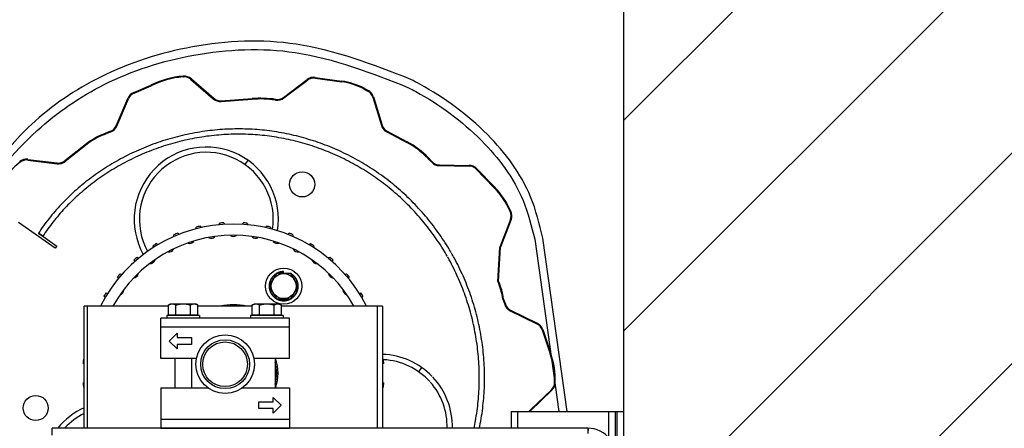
# Model space of a CAD drawing. Header units: inches. Extents: x 170 to 197.4, y 234.4 to 247.7.
# Tile 19 of 21: x 185.047 to 185.874, y 244.704 to 245.047. Entities that reach past the tile are written whole.
import ezdxf

# ---------------------------------------------------------------- set-up
doc = ezdxf.new("R2010")
doc.units = ezdxf.units.IN
doc.header["$LTSCALE"] = 0.25
doc.header["$MEASUREMENT"] = 0
doc.layers.add('780CD', color=7, linetype='Continuous')
doc.layers.add('ANNOTATIONS', color=1, linetype='Continuous')
doc.styles.add('ARIAL', font='arial.ttf', dxfattribs={"height": 0.09375})
doc.styles.get("Standard").update_dxf_attribs({"font": 'romans.shx'})
doc.dimstyles.new('DIMSTYLE_1', dxfattribs={"dimtxt": 0.125, "dimasz": 0.15, "dimexe": 0.18, "dimexo": 0.0625, "dimgap": 0.09, "dimtad": 0, "dimtih": 1, "dimtoh": 1, "dimlfac": 26.666667, "dimzin": 4, "dimdsep": 46, "dimtxsty": 'Standard', "dimcen": 0.09, "dimadec": 0, "dimazin": 0, "dimtp": 0.01, "dimtm": 0.01, "dimtfac": 1, "dimtofl": 0, "dimtmove": 0, "dimatfit": 3, "dimfxl": 1, "dimtolj": 1, "dimtzin": 4, "dimarcsym": 0})

# ---------------------------------------------------------------- blocks, each defined once
blk = doc.blocks.new('*D5')
at = {"layer": 'ANNOTATIONS', "color": 0, "linetype": 'Continuous', "lineweight": -2, "transparency": 16777216}
for p, q in [((184.96648, 244.82621), (184.96648, 245.76272)), ((185.55442, 245.14389), (185.55442, 245.76272)), ((184.81648, 245.58272), (184.66648, 245.58272)), ((185.70442, 245.58272), (185.85442, 245.58272))]:
    blk.add_line(p, q, dxfattribs=at)
at = {"layer": 'ANNOTATIONS', "color": 0, "linetype": 'Continuous', "transparency": 16777216}
for points in [[(184.81648, 245.60772), (184.81648, 245.55772), (184.96648, 245.58272)], [(185.70442, 245.60772), (185.70442, 245.55772), (185.55442, 245.58272)]]:
    blk.add_solid(points, dxfattribs=at)
at = {"layer": 'defpoints', "color": 0, "linetype": 'Continuous', "transparency": 16777216}
for p in [(184.96648, 245.58272), (185.55442, 245.08139), (184.96648, 244.76371)]:
    blk.add_point(p, dxfattribs=at)
at = {"layer": 'ANNOTATIONS', "color": 0, "linetype": 'Continuous', "transparency": 16777216, "insert": (185.29543, 245.58272), "char_height": 0.09375, "attachment_point": 5, "style": 'ARIAL'}
blk.add_mtext('\\A1;20" \\PMAX', dxfattribs=at)
blk = doc.blocks.new('*D6')
at = {"layer": 'ANNOTATIONS', "color": 0, "linetype": 'Continuous', "lineweight": -2, "transparency": 16777216}
for p, q in [((186.33803, 245.23139), (186.33803, 245.38139)), ((185.44362, 245.08139), (186.51803, 245.08139)), ((186.02412, 244.43743), (186.51803, 244.43743)), ((186.33803, 244.28743), (186.33803, 244.13743))]:
    blk.add_line(p, q, dxfattribs=at)
at = {"layer": 'ANNOTATIONS', "color": 0, "linetype": 'Continuous', "transparency": 16777216}
for points in [[(186.31303, 245.23139), (186.36303, 245.23139), (186.33803, 245.08139)], [(186.31303, 244.28743), (186.36303, 244.28743), (186.33803, 244.43743)]]:
    blk.add_solid(points, dxfattribs=at)
at = {"layer": 'defpoints', "color": 0, "linetype": 'Continuous', "transparency": 16777216}
for p in [(185.38112, 245.08139), (186.33803, 245.08139), (185.96162, 244.43743)]:
    blk.add_point(p, dxfattribs=at)
at = {"layer": 'ANNOTATIONS', "color": 0, "linetype": 'Continuous', "transparency": 16777216, "insert": (186.33803, 244.76066), "char_height": 0.09375, "attachment_point": 5, "style": 'ARIAL'}
blk.add_mtext('\\A1;22" \\PMAX', dxfattribs=at)

msp = doc.modelspace()

# ---------------------------------------------------------------- hatches: boundary and pattern name
at = {"layer": '780CD', "linetype": 'Continuous'}
h = msp.add_hatch(dxfattribs=at)
h.set_pattern_fill('3', color=256, scale=0.125, angle=45, style=0, pattern_type=0)
h.set_pattern_definition([(45, (170.42191, 235.30984), (-0.08838835, 0.08838835), [])])
edge = h.paths.add_edge_path()
edge.add_line((185.98486, 245.43982), (185.98486, 244.43743))
edge.add_spline(control_points=[(185.55442, 245.33418), (185.57192, 245.43384), (185.61721, 245.43889), (185.70388, 245.34059), (185.80819, 245.43866), (185.93325, 245.50133), (185.97783, 245.45075), (185.98486, 245.43982)], knot_values=[0, 0, 0, 0, 0.214177, 0.381696, 0.589478, 0.927723, 1, 1, 1, 1], degree=3, periodic=0)
edge.add_line((185.55442, 245.33418), (185.55442, 244.43743))
edge.add_line((185.55442, 244.43743), (185.98486, 244.43743))

# ---------------------------------------------------------------- linework, layer by layer
for p, q in [((185.55442, 245.33418), (185.55442, 239.90388)), ((185.18426, 244.9995), (185.18452, 244.99952)), ((185.18426, 244.9995), (185.18431, 244.9989)), ((185.18431, 244.9989), (185.18456, 244.99892)), ((185.18456, 244.99892), (185.18452, 244.99952)), ((185.19083, 244.99683), (185.19122, 244.99729)), ((185.19083, 244.99683), (185.20965, 244.98053)), ((185.19122, 244.99729), (185.21004, 244.98098)), ((185.26863, 244.98172), (185.28849, 244.99674)), ((185.26899, 244.98124), (185.28886, 244.99626)), ((185.28886, 244.99626), (185.28849, 244.99674)), ((185.29524, 244.99793), (185.29533, 244.99852)), ((185.29524, 244.99793), (185.31751, 244.99483)), ((185.29533, 244.99852), (185.31759, 244.99543)), ((185.31759, 244.99543), (185.31751, 244.99483)), ((185.14276, 244.98577), (185.15703, 244.9919)), ((185.14303, 244.98524), (185.1573, 244.99137)), ((185.15703, 244.9919), (185.1573, 244.99137)), ((185.33638, 244.98936), (185.3361, 244.98883)), ((185.3361, 244.98883), (185.33941, 244.98707)), ((185.33638, 244.98936), (185.33969, 244.9876)), ((185.33941, 244.98707), (185.33969, 244.9876)), ((185.12799, 244.9579), (185.13772, 244.98082)), ((185.12854, 244.95767), (185.13827, 244.98059)), ((185.13827, 244.98059), (185.13772, 244.98082)), ((185.14298, 244.98522), (185.14276, 244.98577)), ((185.14303, 244.98524), (185.14276, 244.98577)), ((185.20965, 244.98053), (185.21004, 244.98098)), ((185.2163, 244.9789), (185.24227, 244.98075)), ((185.21635, 244.9783), (185.2163, 244.9789)), ((185.21635, 244.9783), (185.24232, 244.98015)), ((185.26199, 244.9801), (185.2619, 244.9795)), ((185.2619, 244.9795), (185.26216, 244.97947)), ((185.26199, 244.9801), (185.26224, 244.98006)), ((185.26216, 244.97947), (185.26224, 244.98006)), ((185.26899, 244.98124), (185.26863, 244.98172)), ((185.34362, 244.98199), (185.34419, 244.98216)), ((185.34362, 244.98199), (185.35094, 244.95818)), ((185.34419, 244.98216), (185.35151, 244.95836)), ((185.12854, 244.95767), (185.12799, 244.9579)), ((185.35094, 244.95818), (185.35151, 244.95836)), ((185.12328, 244.95327), (185.11691, 244.9507)), ((185.11691, 244.9507), (185.11714, 244.95014)), ((185.12351, 244.95272), (185.11714, 244.95014)), ((185.12351, 244.95272), (185.12328, 244.95327)), ((185.35544, 244.95274), (185.35572, 244.95327)), ((185.35544, 244.95274), (185.3724, 244.94376)), ((185.35572, 244.95327), (185.37268, 244.94429)), ((185.10321, 244.94279), (185.08482, 244.92842)), ((185.10358, 244.94231), (185.08519, 244.92795)), ((185.10321, 244.94279), (185.10358, 244.94231)), ((185.37268, 244.94429), (185.3724, 244.94376)), ((185.37569, 244.9419), (185.376, 244.94241)), ((185.05367, 244.9291), (185.05375, 244.92969)), ((185.05367, 244.9291), (185.07839, 244.92606)), ((185.05375, 244.92969), (185.07846, 244.92666)), ((185.39042, 244.93096), (185.38999, 244.93054)), ((185.38999, 244.93054), (185.3932, 244.92723)), ((185.39042, 244.93096), (185.39363, 244.92765)), ((185.04731, 244.92733), (185.04694, 244.92781)), ((185.07839, 244.92606), (185.07846, 244.92666)), ((185.08519, 244.92795), (185.08482, 244.92842)), ((185.23857, 244.92904), (185.23604, 244.92543)), ((185.3932, 244.92723), (185.39363, 244.92765)), ((185.39968, 244.92443), (185.39969, 244.92503)), ((185.39968, 244.92443), (185.42458, 244.92403)), ((185.39969, 244.92503), (185.42459, 244.92463)), ((185.42458, 244.92403), (185.42459, 244.92463)), ((185.43064, 244.92141), (185.43107, 244.92183)), ((185.43064, 244.92141), (185.44547, 244.9061)), ((185.43107, 244.92183), (185.4459, 244.90652)), ((185.4459, 244.90652), (185.44547, 244.9061)), ((185.45916, 244.88588), (185.45971, 244.88612)), ((185.07682, 244.85496), (185.04587, 244.87663)), ((185.19519, 244.87136), (185.19535, 244.87275)), ((185.19871, 244.87356), (185.19948, 244.87239)), ((185.21455, 244.87477), (185.21492, 244.87612)), ((185.21837, 244.8764), (185.21895, 244.87512)), ((185.2342, 244.87512), (185.23478, 244.8764)), ((185.23823, 244.87612), (185.2386, 244.87477)), ((185.25366, 244.87239), (185.25443, 244.87356)), ((185.2578, 244.87275), (185.25795, 244.87136)), ((185.45934, 244.87928), (185.45045, 244.85601)), ((185.4599, 244.87906), (185.45101, 244.8558)), ((185.45934, 244.87928), (185.4599, 244.87906)), ((185.06637, 244.86517), (185.06269, 244.8676)), ((185.0663, 244.86507), (185.06637, 244.86517)), ((185.0663, 244.86507), (185.07811, 244.8568)), ((185.17661, 244.86495), (185.17654, 244.86635)), ((185.17974, 244.86768), (185.18069, 244.86664)), ((185.27246, 244.86664), (185.2734, 244.86768)), ((185.2766, 244.86635), (185.27654, 244.86495)), ((185.50713, 244.71794), (185.48666, 244.86358)), ((185.07811, 244.8568), (185.07682, 244.85496)), ((185.15926, 244.85571), (185.15897, 244.8571)), ((185.16193, 244.85891), (185.16302, 244.85803)), ((185.29012, 244.85803), (185.29122, 244.85891)), ((185.29417, 244.8571), (185.29388, 244.85571)), ((185.44869, 244.82722), (185.45047, 244.85555)), ((185.44924, 244.82747), (185.45101, 244.8558)), ((185.45045, 244.85601), (185.45101, 244.8558)), ((185.45047, 244.85555), (185.45101, 244.8558)), ((185.4797, 244.8626), (185.50003, 244.71794)), ((185.1457, 244.84745), (185.14692, 244.84676)), ((185.30622, 244.84676), (185.30744, 244.84745)), ((185.14356, 244.84389), (185.14307, 244.84521)), ((185.31008, 244.84521), (185.30958, 244.84389)), ((185.12991, 244.82975), (185.12922, 244.83097)), ((185.13147, 244.8336), (185.13278, 244.83311)), ((185.26273, 244.83376), (185.25657, 244.82317)), ((185.27479, 244.83376), (185.26273, 244.83376)), ((185.26876, 244.83376), (185.26876, 244.83543)), ((185.28095, 244.82317), (185.27479, 244.83376)), ((185.32036, 244.83311), (185.32168, 244.8336)), ((185.32393, 244.83097), (185.32323, 244.82975)), ((185.25657, 244.82317), (185.26273, 244.81258)), ((185.27479, 244.81258), (185.28095, 244.82317)), ((185.44924, 244.82747), (185.44869, 244.82722)), ((185.11864, 244.81365), (185.11777, 244.81475)), ((185.11957, 244.8177), (185.12095, 244.81741)), ((185.3322, 244.81741), (185.33357, 244.8177)), ((185.33538, 244.81475), (185.3345, 244.81365)), ((185.10118, 244.70388), (185.10118, 244.80635)), ((185.17212, 244.80635), (185.10118, 244.80635)), ((185.10353, 244.80635), (185.10353, 244.70388)), ((185.17212, 244.80736), (185.17381, 244.80834)), ((185.17212, 244.79922), (185.17212, 244.80736)), ((185.17381, 244.80834), (185.19481, 244.80834)), ((185.17828, 244.79922), (185.17828, 244.80736)), ((185.19034, 244.79922), (185.19034, 244.80736)), ((185.1965, 244.80736), (185.19481, 244.80834)), ((185.1965, 244.79922), (185.1965, 244.80736)), ((185.24243, 244.80635), (185.1965, 244.80635)), ((185.24243, 244.80736), (185.24412, 244.80834)), ((185.24243, 244.79922), (185.24243, 244.80736)), ((185.24412, 244.80834), (185.26512, 244.80834)), ((185.24859, 244.79922), (185.24859, 244.80736)), ((185.26066, 244.79922), (185.26066, 244.80736)), ((185.26273, 244.81258), (185.27479, 244.81258)), ((185.26681, 244.80736), (185.26512, 244.80834)), ((185.26681, 244.79922), (185.26681, 244.80736)), ((185.35196, 244.80635), (185.26681, 244.80635)), ((185.34728, 244.80635), (185.34728, 244.70388)), ((185.35196, 244.80635), (185.35196, 244.70388)), ((185.4536, 244.81237), (185.45303, 244.81218)), ((185.45363, 244.81226), (185.45303, 244.81218)), ((185.45303, 244.81218), (185.45452, 244.80781)), ((185.4536, 244.81237), (185.45509, 244.808)), ((185.45452, 244.80781), (185.45509, 244.808)), ((185.17055, 244.79866), (185.17055, 244.79622)), ((185.19807, 244.79866), (185.17055, 244.79866)), ((185.17212, 244.79922), (185.1965, 244.79922)), ((185.17377, 244.79922), (185.17377, 244.79866)), ((185.19485, 244.79922), (185.19485, 244.79866)), ((185.19807, 244.79866), (185.19807, 244.79622)), ((185.24086, 244.79866), (185.24086, 244.79622)), ((185.26838, 244.79866), (185.24086, 244.79866)), ((185.24243, 244.79922), (185.26681, 244.79922)), ((185.24408, 244.79922), (185.24408, 244.79866)), ((185.26516, 244.79922), (185.26516, 244.79866)), ((185.26838, 244.79866), (185.26838, 244.79622)), ((185.45917, 244.8025), (185.45944, 244.80304)), ((185.45917, 244.8025), (185.48151, 244.79149)), ((185.45944, 244.80304), (185.48178, 244.79203)), ((185.16556, 244.76247), (185.16556, 244.79622)), ((185.27356, 244.79622), (185.16556, 244.79622)), ((185.27356, 244.78872), (185.16556, 244.78872)), ((185.27356, 244.76247), (185.27356, 244.79622)), ((185.48151, 244.79149), (185.48178, 244.79203)), ((185.17259, 244.7771), (185.17915, 244.78366)), ((185.17915, 244.78366), (185.17915, 244.77991)), ((185.48586, 244.78653), (185.48643, 244.78672)), ((185.48586, 244.78653), (185.49272, 244.76634)), ((185.48643, 244.78672), (185.49329, 244.76653)), ((185.17915, 244.77054), (185.17259, 244.7771)), ((185.17915, 244.77991), (185.19134, 244.77991)), ((185.17915, 244.77429), (185.17915, 244.77054)), ((185.19134, 244.77429), (185.17915, 244.77429)), ((185.19134, 244.77991), (185.19134, 244.77429)), ((185.49329, 244.76653), (185.49272, 244.76634)), ((185.10118, 244.75789), (185.10028, 244.7583)), ((185.10055, 244.76175), (185.10118, 244.76193)), ((185.19543, 244.76247), (185.16556, 244.76247)), ((185.17728, 244.76247), (185.17728, 244.73772)), ((185.19134, 244.76247), (185.19134, 244.73772)), ((185.27356, 244.76247), (185.24369, 244.76247)), ((185.26165, 244.76247), (185.26165, 244.73772)), ((185.35196, 244.76193), (185.3526, 244.76175)), ((185.35287, 244.7583), (185.35196, 244.75789)), ((185.3847, 244.7549), (185.38217, 244.75129)), ((185.10028, 244.7419), (185.10118, 244.74231)), ((185.35196, 244.74231), (185.35287, 244.7419)), ((185.49643, 244.74221), (185.49703, 244.74219)), ((185.10118, 244.73827), (185.10055, 244.73844)), ((185.16556, 244.73772), (185.16556, 244.70397)), ((185.16556, 244.73772), (185.20503, 244.73772)), ((185.23409, 244.73772), (185.27356, 244.73772)), ((185.27356, 244.73772), (185.27356, 244.70397)), ((185.3526, 244.73844), (185.35196, 244.73827)), ((185.49378, 244.73616), (185.47579, 244.71894)), ((185.49419, 244.73573), (185.4762, 244.71851)), ((185.49378, 244.73616), (185.49419, 244.73573)), ((185.24778, 244.72029), (185.24778, 244.72591)), ((185.24778, 244.72591), (185.25997, 244.72591)), ((185.25997, 244.72591), (185.25997, 244.72966)), ((185.25997, 244.72966), (185.26653, 244.7231)), ((185.26653, 244.7231), (185.25997, 244.71654)), ((185.25997, 244.72029), (185.24778, 244.72029)), ((185.25997, 244.71654), (185.25997, 244.72029)), ((185.45999, 244.71794), (185.45999, 244.70388)), ((185.45999, 244.71794), (185.55442, 244.71794)), ((185.46562, 244.70388), (185.46562, 244.71794)), ((185.47579, 244.71894), (185.4762, 244.71851)), ((185.54197, 244.69568), (185.54197, 244.71794)), ((185.54759, 244.68118), (185.54759, 244.71794)), ((185.54907, 244.67107), (185.54907, 244.71794)), ((185.16556, 244.71147), (185.27356, 244.71147)), ((185.07415, 244.69804), (185.07415, 244.70388)), ((185.52434, 244.70388), (185.07415, 244.70388)), ((185.16556, 244.70397), (185.27356, 244.70397)), ((185.17728, 244.70397), (185.17728, 244.70388)), ((185.19134, 244.70397), (185.19134, 244.70388)), ((185.24759, 244.70397), (185.24759, 244.70388)), ((185.26165, 244.70397), (185.26165, 244.70388)), ((185.52434, 244.70388), (185.52434, 244.69938)), ((185.52478, 244.69938), (185.52489, 244.70387))]:
    msp.add_line(p, q, dxfattribs=at)
for centre, radius in [((185.28429, 244.90867), 0.01055), ((185.26876, 244.82317), 0.01523), ((185.26876, 244.82317), 0.0105), ((185.21956, 244.7576), 0.02462), ((185.21956, 244.7576), 0.02053), ((185.06039, 244.7208), 0.01055)]:
    msp.add_circle(centre, radius, dxfattribs=at)
at = {"layer": '780CD'}
msp.add_circle((185.21956, 244.7576), 0.01875, dxfattribs=at)
at = {"layer": '780CD', "linetype": 'Continuous'}
for centre, radius, start, end in [((185.18932, 244.92877), 0.07091, 94.09157, 117.09157), ((185.18932, 244.92877), 0.07031, 94.09157, 117.09157), ((185.18518, 244.99032), 0.00923, 49.09157, 94.09157), ((185.18518, 244.99032), 0.00863, 49.09157, 94.09157), ((185.29406, 244.98938), 0.00923, 82.09157, 127.09157), ((185.29406, 244.98938), 0.00863, 82.09157, 127.09157), ((185.30977, 244.93912), 0.05685, 62.09157, 82.09157), ((185.30977, 244.93912), 0.05625, 62.09157, 82.09157), ((185.33537, 244.97945), 0.00863, 17.09157, 62.09157), ((185.33537, 244.97945), 0.00923, 17.09157, 62.09157), ((185.14621, 244.97722), 0.00923, 112, 157), ((185.14621, 244.97722), 0.00863, 112, 157), ((185.21569, 244.9875), 0.00923, 229.09157, 274.09157), ((185.21569, 244.9875), 0.00863, 229.09157, 274.09157), ((185.249, 244.88664), 0.09435, 82.09157, 94.09157), ((185.249, 244.88664), 0.09375, 82.09157, 94.09157), ((185.26343, 244.9886), 0.00923, 262.09157, 307.09157), ((185.26343, 244.9886), 0.00863, 262.09157, 307.09157), ((185.12005, 244.96127), 0.00863, 292, 337), ((185.12005, 244.96127), 0.00923, 292, 337), ((185.35975, 244.96089), 0.00923, 197.09157, 242.09157), ((185.35975, 244.96089), 0.00863, 197.09157, 242.09157), ((185.13821, 244.89799), 0.05685, 112, 128), ((185.13821, 244.89799), 0.05625, 112, 128), ((185.20378, 244.87936), 0.06066, 350.74892, 209.13096), ((185.33949, 244.88162), 0.07031, 44.09157, 62.09157), ((185.33949, 244.88162), 0.07091, 44.09157, 62.09157), ((185.05262, 244.92054), 0.00923, 83, 128), ((185.05262, 244.92054), 0.00863, 83, 128), ((185.20378, 244.87936), 0.05625, 351.2776, 208.5731), ((185.0906, 244.87193), 0.07031, 128, 148), ((185.07951, 244.93522), 0.00923, 263, 308), ((185.07951, 244.93522), 0.00863, 263, 308), ((185.39983, 244.93365), 0.00923, 224.09157, 269.09157), ((185.39983, 244.93365), 0.00863, 224.09157, 269.09157), ((185.42444, 244.91541), 0.00863, 44.09157, 89.09157), ((185.42444, 244.91541), 0.00923, 44.09157, 89.09157), ((185.39497, 244.85717), 0.07031, 24.09157, 44.09157), ((185.39497, 244.85717), 0.07091, 24.09157, 44.09157), ((185.45128, 244.88235), 0.00863, 339.09157, 24.09157), ((185.45128, 244.88235), 0.00923, 339.09157, 24.09157), ((185.22657, 244.7501), 0.12525, 26.73829, 153.26171), ((185.22657, 244.7501), 0.12656, 102.71622, 104.28378), ((185.22657, 244.7501), 0.12656, 93.71622, 95.28378), ((185.22657, 244.7501), 0.12656, 84.71622, 86.28378), ((185.22657, 244.7501), 0.12656, 75.71622, 77.28378), ((185.22657, 244.7501), 0.11588, 29.1097, 150.8903), ((185.22657, 244.7501), 0.12656, 111.71622, 113.28378), ((185.20787, 244.86816), 0.00469, 246.24313, 310.62981), ((185.22657, 244.86963), 0.00469, 237.9461, 302.0539), ((185.24527, 244.86816), 0.00469, 229.37019, 293.75687), ((185.22657, 244.7501), 0.12656, 66.71622, 68.28378), ((185.22657, 244.7501), 0.12656, 120.71622, 122.28378), ((185.18964, 244.86378), 0.00469, 254.24782, 319.47185), ((185.26351, 244.86378), 0.00469, 220.52815, 285.75218), ((185.20378, 244.87936), 0.06066, 341.1187, 341.69629), ((185.22657, 244.7501), 0.12656, 57.71622, 59.28378), ((185.22657, 244.7501), 0.12656, 129.71622, 131.28378), ((185.17231, 244.8566), 0.00469, 261.94645, 328.56817), ((185.28084, 244.8566), 0.00469, 211.43183, 278.05355), ((185.22657, 244.7501), 0.12656, 48.71622, 50.28378), ((185.15631, 244.8468), 0.00469, 269.49036, 337.90788), ((185.20378, 244.87936), 0.05625, 218.41122, 218.97173), ((185.29683, 244.8468), 0.00469, 202.09212, 270.50964), ((185.22657, 244.7501), 0.12656, 138.71622, 140.28378), ((185.14205, 244.83462), 0.00469, 277.24398, 347.48089), ((185.31109, 244.83462), 0.00469, 192.51911, 262.75602), ((185.22657, 244.7501), 0.12656, 39.71622, 41.28378), ((185.39734, 244.80426), 0.05625, 8.09157, 24.09157), ((185.39734, 244.80426), 0.05685, 8.09157, 24.09157), ((185.22657, 244.7501), 0.12656, 147.71622, 149.28378), ((185.12987, 244.82036), 0.00469, 287.64547, 357.27767), ((185.32328, 244.82036), 0.00469, 182.72233, 252.35453), ((185.22657, 244.7501), 0.12656, 30.71622, 32.28378), ((185.22657, 244.7501), 0.05738, 78.64722, 101.35278), ((185.46325, 244.81078), 0.00923, 198.75587, 243.75587), ((185.46325, 244.81078), 0.00863, 198.75587, 243.75587), ((185.4777, 244.78375), 0.00863, 18.75587, 63.75587), ((185.4777, 244.78375), 0.00923, 18.75587, 63.75587), ((185.34991, 244.70521), 0.06066, 43.8714, 88.05683), ((185.42614, 244.74373), 0.07031, 358.75587, 18.75587), ((185.42614, 244.74373), 0.07091, 358.75587, 18.75587), ((185.22657, 244.7501), 0.12656, 174.71622, 176.28378), ((185.22657, 244.7501), 0.03633, 345.05367, 14.92972), ((185.22657, 244.7501), 0.0375, 340.65302, 19.34698), ((185.22657, 244.7501), 0.12656, 3.71622, 5.28378), ((185.34991, 244.70521), 0.05625, 42.2522, 87.22559), ((185.22657, 244.7501), 0.12656, 183.71622, 185.28378), ((185.22657, 244.7501), 0.12656, 354.71622, 356.28378), ((185.34991, 244.70521), 0.05625, 358.64602, 41.57826), ((185.34991, 244.70521), 0.06066, 358.74461, 43.26787), ((185.48781, 244.74239), 0.00863, 313.75587, 358.75587), ((185.48781, 244.74239), 0.00923, 313.75587, 358.75587), ((185.12603, 244.66573), 0.06066, 114.18975, 141.01769), ((185.12603, 244.66573), 0.05625, 116.21627, 137.28865), ((185.48217, 244.71228), 0.00923, 133.75587, 142.11469), ((185.48217, 244.71228), 0.00863, 133.75587, 138.94359), ((185.52434, 244.68063), 0.02325, 36.53001, 90)]:
    msp.add_arc(centre, radius, start, end, dxfattribs=at)
for points in [[(185.37556, 244.99685), (185.27934, 245.02639), (185.19212, 245.02415), (185.11484, 244.99881), (185.08432, 244.98094), (185.05691, 244.95908), (185.02161, 244.91836), (185.00655, 244.89587), (184.9926, 244.87253), (184.98238, 244.85305), (184.97586, 244.83132)], [(184.98282, 244.83035), (184.9987, 244.86903), (185.0617, 244.95394), (185.11797, 244.99251), (185.19335, 245.01722), (185.27847, 245.01941), (185.37381, 244.98983)], [(185.48666, 244.86358), (185.4763, 244.89808), (185.43995, 244.95046), (185.38316, 244.9928), (185.37556, 244.99685)], [(185.37381, 244.98983), (185.37977, 244.98664), (185.43494, 244.94553), (185.46989, 244.89519), (185.4797, 244.8626)], [(185.40948, 244.85143), (185.40781, 244.85426), (185.40327, 244.86149), (185.39842, 244.86855), (185.39328, 244.87542), (185.38785, 244.88209), (185.38215, 244.88853), (185.3762, 244.89472), (185.37002, 244.90065), (185.36363, 244.9063), (185.35705, 244.91166), (185.35029, 244.91671), (185.34334, 244.92148), (185.3362, 244.92595), (185.32886, 244.93013), (185.32133, 244.93403), (185.31362, 244.93763), (185.30575, 244.94091), (185.29776, 244.94387), (185.28966, 244.9465), (185.28149, 244.94879), (185.27326, 244.95073), (185.26502, 244.95233), (185.25679, 244.95357), (185.24856, 244.95447), (185.24031, 244.95502), (185.23201, 244.95524), (185.22366, 244.95511), (185.21525, 244.95463), (185.2068, 244.9538), (185.19835, 244.95262), (185.18991, 244.95109), (185.18153, 244.94922), (185.17321, 244.947), (185.16499, 244.94444), (185.1569, 244.94155), (185.14895, 244.93835), (185.14117, 244.93484), (185.13359, 244.93104), (185.12623, 244.92695), (185.11909, 244.92261), (185.1122, 244.91801), (185.10556, 244.91318), (185.0992, 244.90812), (185.09312, 244.90286), (185.08731, 244.89741), (185.0818, 244.89177), (185.07658, 244.88596), (185.07165, 244.87999), (185.06702, 244.87386), (185.06269, 244.8676)], [(185.40614, 244.8484), (185.40267, 244.85423), (185.39816, 244.86121), (185.39336, 244.86803), (185.38826, 244.87465), (185.3829, 244.88108), (185.37729, 244.88728), (185.37144, 244.89323), (185.36537, 244.89893), (185.35911, 244.90435), (185.35266, 244.90948), (185.34604, 244.91432), (185.33924, 244.91888), (185.33225, 244.92316), (185.32507, 244.92717), (185.31771, 244.93089), (185.31017, 244.93432), (185.30249, 244.93745), (185.2947, 244.94027), (185.2868, 244.94276), (185.27884, 244.94492), (185.27084, 244.94674), (185.26283, 244.94823), (185.25483, 244.94938), (185.24683, 244.95019), (185.23881, 244.95068), (185.23074, 244.95083), (185.22261, 244.95066), (185.21442, 244.95014), (185.2062, 244.94929), (185.19798, 244.9481), (185.18979, 244.94657), (185.18163, 244.9447), (185.17355, 244.94251), (185.16557, 244.93998), (185.1577, 244.93715), (185.14999, 244.934), (185.14244, 244.93056), (185.13509, 244.92684), (185.12794, 244.92285), (185.12102, 244.91861), (185.11434, 244.91413), (185.10791, 244.90942), (185.10174, 244.9045), (185.09584, 244.89939), (185.09022, 244.89409), (185.08488, 244.88861), (185.07982, 244.88297), (185.07505, 244.87718), (185.07056, 244.87124), (185.06637, 244.86517)], [(185.0627, 244.86759), (185.06272, 244.86758), (185.06274, 244.86756)], [(185.06274, 244.86756), (185.06277, 244.86753), (185.06282, 244.8675), (185.06293, 244.86741), (185.06307, 244.86731), (185.06325, 244.86718), (185.06346, 244.86703), (185.0637, 244.86687), (185.06396, 244.86668), (185.06425, 244.86648), (185.06456, 244.86627), (185.06489, 244.86604), (185.06523, 244.86581), (185.06558, 244.86557), (185.06594, 244.86532), (185.0663, 244.86507)], [(185.42876, 244.70387), (185.42997, 244.71007), (185.43128, 244.71833), (185.43225, 244.72659), (185.43288, 244.73486), (185.43317, 244.74315), (185.43312, 244.75147), (185.43274, 244.75982), (185.43201, 244.76819), (185.43094, 244.77654), (185.42954, 244.78485), (185.4278, 244.79309), (185.42573, 244.80124), (185.42335, 244.80927), (185.42065, 244.81715), (185.41766, 244.82488), (185.41437, 244.83244), (185.41078, 244.83985), (185.40688, 244.84711), (185.40646, 244.84785)], [(185.43327, 244.70388), (185.43362, 244.70565), (185.43512, 244.71414), (185.43627, 244.72263), (185.43706, 244.73113), (185.4375, 244.73964), (185.43759, 244.74818), (185.43733, 244.75675), (185.43672, 244.76535), (185.43576, 244.77395), (185.43444, 244.7825), (185.43278, 244.791), (185.43078, 244.79941), (185.42845, 244.80771), (185.42579, 244.81587), (185.42281, 244.82387), (185.41953, 244.83171), (185.41594, 244.83938), (185.41204, 244.84689), (185.40979, 244.8509)], [(185.26876, 244.83543), (185.26789, 244.8354), (185.26703, 244.83531), (185.26618, 244.83516), (185.26534, 244.83495), (185.26452, 244.83468), (185.26372, 244.83435), (185.26294, 244.83397), (185.2622, 244.83353), (185.26148, 244.83304), (185.2608, 244.8325), (185.26017, 244.83192), (185.25957, 244.83129), (185.25902, 244.83062), (185.25852, 244.82992), (185.25807, 244.82918), (185.25767, 244.82841), (185.25733, 244.82761), (185.25705, 244.8268), (185.25682, 244.82596), (185.25665, 244.82511), (185.25655, 244.82425), (185.2565, 244.82339), (185.25651, 244.82252), (185.25659, 244.82166), (185.25673, 244.82081), (185.25692, 244.81996), (185.25718, 244.81914), (185.25749, 244.81833), (185.25786, 244.81755), (185.25829, 244.81679), (185.25876, 244.81607), (185.25929, 244.81538), (185.25986, 244.81473), (185.26048, 244.81413), (185.26114, 244.81356), (185.26184, 244.81305), (185.26257, 244.81259), (185.26333, 244.81218), (185.26412, 244.81182), (185.26493, 244.81152), (185.26576, 244.81128), (185.26661, 244.8111), (185.26746, 244.81098), (185.26833, 244.81092), (185.26919, 244.81092), (185.27006, 244.81098), (185.27091, 244.8111), (185.27176, 244.81128), (185.27259, 244.81152), (185.2734, 244.81182), (185.27419, 244.81218), (185.27495, 244.81259), (185.27568, 244.81305), (185.27638, 244.81356), (185.27704, 244.81413), (185.27766, 244.81473), (185.27823, 244.81538), (185.27876, 244.81607), (185.27923, 244.81679), (185.27966, 244.81755), (185.28003, 244.81833), (185.28034, 244.81914), (185.2806, 244.81996), (185.28079, 244.82081), (185.28093, 244.82166), (185.28101, 244.82252), (185.28102, 244.82339), (185.28097, 244.82425), (185.28087, 244.82511), (185.2807, 244.82596), (185.28047, 244.8268), (185.28019, 244.82761), (185.27985, 244.82841), (185.27945, 244.82918), (185.279, 244.82992), (185.2785, 244.83062), (185.27795, 244.83129), (185.27735, 244.83192), (185.27672, 244.8325), (185.27604, 244.83304), (185.27532, 244.83353), (185.27483, 244.83382)], [(185.26876, 244.83506), (185.2679, 244.83503), (185.26705, 244.83493), (185.2662, 244.83478), (185.26537, 244.83457), (185.26456, 244.83429), (185.26377, 244.83396), (185.263, 244.83357), (185.26227, 244.83313), (185.26157, 244.83263), (185.2609, 244.83209), (185.26028, 244.8315), (185.2597, 244.83087), (185.25917, 244.83019), (185.25869, 244.82948), (185.25826, 244.82874), (185.25788, 244.82797), (185.25757, 244.82717), (185.25731, 244.82635), (185.25711, 244.82552), (185.25697, 244.82467), (185.25689, 244.82381), (185.25687, 244.82296), (185.25692, 244.8221), (185.25703, 244.82125), (185.2572, 244.82041), (185.25743, 244.81958), (185.25772, 244.81877), (185.25806, 244.81799), (185.25847, 244.81723), (185.25892, 244.8165), (185.25943, 244.81581), (185.25998, 244.81515), (185.26058, 244.81454), (185.26123, 244.81397), (185.26191, 244.81345), (185.26263, 244.81298), (185.26338, 244.81257), (185.26416, 244.81221), (185.26496, 244.81191), (185.26579, 244.81166), (185.26663, 244.81148), (185.26747, 244.81135), (185.26833, 244.81129), (185.26919, 244.81129), (185.27005, 244.81135), (185.27089, 244.81148), (185.27173, 244.81166), (185.27256, 244.81191), (185.27336, 244.81221), (185.27414, 244.81257), (185.27489, 244.81298), (185.27561, 244.81345), (185.27629, 244.81397), (185.27693, 244.81454), (185.27754, 244.81515), (185.27809, 244.81581), (185.2786, 244.8165), (185.27905, 244.81723), (185.27946, 244.81799), (185.2798, 244.81877), (185.28009, 244.81958), (185.28032, 244.82041), (185.28049, 244.82125), (185.2806, 244.8221), (185.28065, 244.82296), (185.28063, 244.82381), (185.28055, 244.82467), (185.28041, 244.82552), (185.28021, 244.82635), (185.27995, 244.82717), (185.27964, 244.82797), (185.27926, 244.82874), (185.27883, 244.82948), (185.27835, 244.83019), (185.27782, 244.83087), (185.27724, 244.8315), (185.27662, 244.83209), (185.27595, 244.83263), (185.27525, 244.83313), (185.27452, 244.83357), (185.27415, 244.83377)], [(185.26876, 244.83543), (185.26789, 244.8354), (185.26703, 244.83531), (185.26618, 244.83516), (185.26534, 244.83495), (185.26452, 244.83468), (185.26372, 244.83435), (185.26294, 244.83397), (185.26269, 244.83382)], [(185.26876, 244.83506), (185.2679, 244.83503), (185.26705, 244.83493), (185.2662, 244.83478), (185.26537, 244.83457), (185.26456, 244.83429), (185.26377, 244.83396), (185.26337, 244.83377)], [(185.28063, 244.82371), (185.28063, 244.82381), (185.28055, 244.82467), (185.28041, 244.82552), (185.28021, 244.82635), (185.27995, 244.82717), (185.27964, 244.82797), (185.27926, 244.82874), (185.27883, 244.82948), (185.27835, 244.83019), (185.27782, 244.83087), (185.27724, 244.8315), (185.27662, 244.83209), (185.27595, 244.83263), (185.27525, 244.83313), (185.27511, 244.83322)], [(185.17212, 244.80736), (185.17283, 244.80774), (185.17352, 244.80802)], [(185.17352, 244.80802), (185.17387, 244.80813)], [(185.17387, 244.80813), (185.17419, 244.80821), (185.17486, 244.8083), (185.17553, 244.8083), (185.17621, 244.80821), (185.17688, 244.80802), (185.17756, 244.80774), (185.17828, 244.80736)], [(185.17828, 244.80736), (185.17953, 244.80769), (185.18074, 244.80795), (185.18193, 244.80813), (185.18312, 244.80825), (185.18431, 244.80829)], [(185.18431, 244.80829), (185.1855, 244.80825), (185.1867, 244.80813), (185.18789, 244.80795), (185.1891, 244.80769), (185.19034, 244.80736)], [(185.19034, 244.80736), (185.19106, 244.80774), (185.19174, 244.80802), (185.19241, 244.80821), (185.19309, 244.8083), (185.19376, 244.8083), (185.19443, 244.80821), (185.19475, 244.80813)], [(185.19475, 244.80813), (185.1951, 244.80802)], [(185.1951, 244.80802), (185.19579, 244.80774), (185.1965, 244.80736)], [(185.24243, 244.80736), (185.24315, 244.80774), (185.24383, 244.80802)], [(185.24383, 244.80802), (185.24418, 244.80813)], [(185.24418, 244.80813), (185.24451, 244.80821), (185.24518, 244.8083), (185.24585, 244.8083), (185.24652, 244.80821), (185.24719, 244.80802), (185.24788, 244.80774), (185.24859, 244.80736)], [(185.24859, 244.80736), (185.24984, 244.80769), (185.25105, 244.80795), (185.25224, 244.80813), (185.25343, 244.80825), (185.25462, 244.80829)], [(185.25462, 244.80829), (185.25582, 244.80825), (185.25701, 244.80813), (185.2582, 244.80795), (185.25941, 244.80769), (185.26066, 244.80736)], [(185.26066, 244.80736), (185.26137, 244.80774), (185.26205, 244.80802), (185.26273, 244.80821), (185.2634, 244.8083), (185.26407, 244.8083), (185.26474, 244.80821), (185.26506, 244.80813)], [(185.26257, 244.81259), (185.26269, 244.81252)], [(185.26506, 244.80813), (185.26541, 244.80802)], [(185.26541, 244.80802), (185.2661, 244.80774), (185.26681, 244.80736)], [(185.27483, 244.81252), (185.27495, 244.81259)], [(185.00639, 244.7213), (185.00657, 244.72007), (185.00814, 244.71107), (185.01005, 244.70217), (185.01231, 244.69341), (185.0149, 244.68481), (185.0178, 244.6764), (185.02102, 244.66819), (185.02454, 244.66016), (185.02837, 244.6523), (185.03253, 244.64459), (185.03702, 244.63702), (185.04184, 244.6296), (185.04698, 244.62234), (185.05242, 244.61527), (185.05815, 244.60842), (185.06416, 244.6018), (185.07042, 244.59543), (185.07691, 244.58934), (185.08362, 244.58354), (185.09052, 244.57803), (185.09761, 244.57284), (185.10118, 244.57039)], [(185.01089, 244.72099), (185.01225, 244.71303), (185.01407, 244.70435), (185.01622, 244.6958), (185.0187, 244.6874), (185.02148, 244.67918), (185.02456, 244.67115), (185.02794, 244.66331), (185.03162, 244.65564), (185.03561, 244.64811), (185.03992, 244.64072), (185.04455, 244.63346), (185.0495, 244.62636), (185.05474, 244.61944), (185.06026, 244.61272), (185.06606, 244.60622), (185.0721, 244.59996), (185.07837, 244.59397), (185.08486, 244.58825), (185.09153, 244.58282), (185.09839, 244.57769), (185.10116, 244.57574)]]:
    msp.add_spline(points, degree=3, dxfattribs=at)

# ---------------------------------------------------------------- dimensions: what is measured, and where the dimension line sits
at = {"layer": 'ANNOTATIONS', "linetype": 'Continuous'}
for base, p1, p2, angle, text, picture, middle in [((184.96648, 245.58272), (185.55442, 245.08139), (184.96648, 244.76371), 180, '20" \\PMAX', '*D5', (185.29543, 245.58272)), ((186.33803, 245.08139), (185.96162, 244.43743), (185.38112, 245.08139), 90, '22" \\PMAX', '*D6', (186.33803, 244.76066))]:
    dim = msp.add_linear_dim(base=base, p1=p1, p2=p2, angle=angle, text=text, dimstyle='DIMSTYLE_1', override={"dimtxt": 0.08, "dimtxsty": 'ARIAL'}, dxfattribs=at)
    dim.commit()
    dim.dimension.update_dxf_attribs({"geometry": picture, "text_midpoint": middle, "dimtype": 160})

doc.saveas('drawing.dxf')
